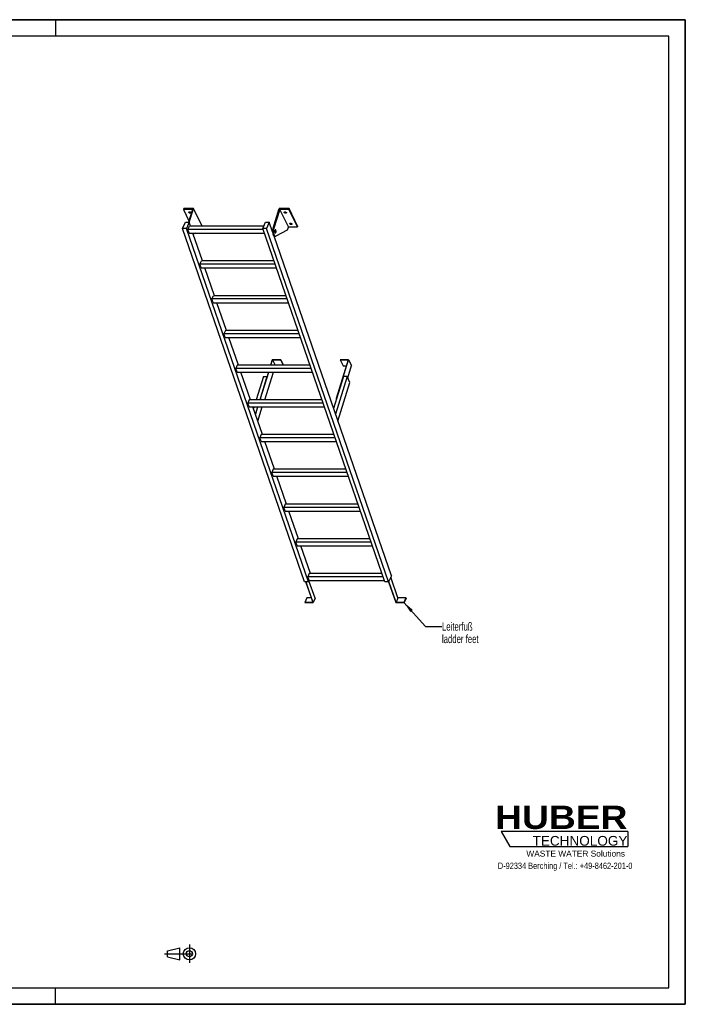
# Model space of a CAD drawing. Header units: millimetres. Extents: x 0 to 8400, y 0 to 5940.
# Tile 2 of 2: x 4384 to 8400, y 0 to 5940. Entities that reach past the tile are written whole.
import ezdxf

# ---------------------------------------------------------------- set-up
doc = ezdxf.new("R2010")
doc.units = ezdxf.units.MM
doc.header["$LTSCALE"] = 462
doc.linetypes.add('CENTER', pattern=[0.6, 0.375, -0.075, 0.075, -0.075])
doc.layers.get('0').update_dxf_attribs({"linetype": 'CONTINUOUS'})
for name, color, linetype in [('005_AXIS', 7, 'CONTINUOUS'), ('053_NOTES', 7, 'CONTINUOUS'), ('HUBER_Logo_BL1', 7, 'CONTINUOUS')]:
    doc.layers.add(name, color=color, linetype=linetype)
doc.styles.get("Standard").update_dxf_attribs({"font": 'txt', "width": 0.7})
doc.styles.add('TEXTSTYLE_2', font='ariblk.ttf')
doc.styles.add('TEXTSTYLE_3', font='arial.ttf')
doc.dimstyles.get("Standard").update_dxf_attribs({"dimtxt": 50, "dimasz": 70, "dimexe": 2, "dimexo": 1, "dimtad": 1, "dimtxsty": 'STANDARD', "dimblk": '_FILLED', "dimblk1": '_FILLED', "dimblk2": '_FILLED', "dimcen": 0.09, "dimazin": 2, "dimtol": 1, "dimtp": 0.01, "dimtm": 0.01, "dimtfac": 1, "dimtofl": 0, "dimtmove": 0, "dimatfit": 3, "dimldrblk": '_FILLED', "dimfxl": 1, "dimtolj": 1, "dimarcsym": 0})

# ---------------------------------------------------------------- blocks, each defined once
blk = doc.blocks.new('HUBER_LOGO_BL1', base_point=(7675, 1007.5))
at = {"layer": 'HUBER_Logo_BL1', "color": 5, "linetype": 'CONTINUOUS'}
for p, q in [((8052.9, 1042), (7287.9, 1042)), ((7287.9, 1042), (7341.9, 952)), ((8052.9, 1042), (8052.9, 952)), ((7341.9, 952), (8052.9, 952))]:
    blk.add_line(p, q, dxfattribs=at)
at = {"layer": 'HUBER_Logo_BL1', "color": 2, "linetype": 'CONTINUOUS', "attachment_point": 3, "line_spacing_factor": 0.78}
for s, insert, char_height, width, style in [('HUBER\\P\\fArial;\\H58.5;TECHNOLOGY ', (8050.7, 1198.2), 140.4, 775.343, 'TEXTSTYLE_2'), ('WASTE WATER Solutions', (8036, 927.2), 36, 594.067, 'TEXTSTYLE_3')]:
    blk.add_mtext(s, dxfattribs=dict(at, insert=insert, char_height=char_height, width=width, style=style))
at = {"layer": 'HUBER_Logo_BL1', "color": 2, "linetype": 'CONTINUOUS', "insert": (7675, 854.8), "char_height": 38, "width": 1621.786, "attachment_point": 2, "line_spacing_factor": 0.96}
blk.add_mtext('D-92334 Berching / Tel.: +49-8462-201-0', dxfattribs=at)
blk = doc.blocks.new('PROJEKTIONSMETHODE_1_BL2', base_point=(5360, 305))
at = {"color": 2, "linetype": 'CENTER'}
for p, q in [((5407.7, 360), (5407.7, 250)), ((5257.3, 305), (5462.7, 305))]:
    blk.add_line(p, q, dxfattribs=at)
at = {"color": 2, "linetype": 'CONTINUOUS'}
for p, q in [((5275.7, 323.3), (5349, 341.7)), ((5275.7, 286.7), (5275.7, 323.3)), ((5349, 268.3), (5349, 341.7)), ((5275.7, 286.7), (5349, 268.3))]:
    blk.add_line(p, q, dxfattribs=at)
for radius in [36.7, 18.3]:
    blk.add_circle((5407.7, 305), radius, dxfattribs=at)
blk = doc.blocks.new('_FILLED')
at = {"color": 0, "linetype": 'BYBLOCK'}
blk.add_solid([(0, 0), (-1, 0.143), (-1, -0.143)], dxfattribs=at)

msp = doc.modelspace()

# ---------------------------------------------------------------- linework, layer by layer
at = {"color": 7, "linetype": 'CONTINUOUS'}
for p, q in [((0, 5940), (8400, 5940)), ((8400, 0), (8400, 5940)), ((5426.056, 4795.332), (5371.713, 4795.332)), ((5426.056, 4795.332), (5402.131, 4717.91)), ((5407.002, 4715.792), (5433.035, 4800.032)), ((5912.277, 4681.75), (5948.829, 4800.032)), ((5952.903, 4795.332), (5917.803, 4681.75)), ((6004.76, 4689.658), (5952.903, 4795.332)), ((6007.245, 4795.332), (5952.903, 4795.332)), ((5366.637, 4680.091), (5383.245, 4717.91)), ((5383.245, 4717.91), (5406.271, 4717.91)), ((5406.271, 4717.91), (5389.664, 4680.091)), ((5398.765, 4674.084), (5407.505, 4693.989)), ((5414.532, 4693.989), (5406.271, 4717.91)), ((5856.297, 4693.989), (5407.505, 4693.989)), ((5484.892, 4694.358), (5484.778, 4693.989)), ((5850.194, 4680.091), (5866.802, 4717.91)), ((5866.802, 4717.91), (5889.828, 4717.91)), ((5889.828, 4717.91), (5873.221, 4680.091)), ((5909.811, 4660.044), (5889.828, 4717.91)), ((6103.001, 2547.751), (5366.637, 4680.091)), ((5389.664, 4680.091), (5366.637, 4680.091)), ((6126.027, 2547.751), (5389.664, 4680.091)), ((5406.516, 4651.639), (5398.765, 4674.084)), ((5852.269, 4674.084), (5398.765, 4674.084)), ((5406.516, 4651.639), (5860.02, 4651.639)), ((5486.876, 4484.496), (5429.157, 4651.639)), ((5442.583, 4651.639), (5431.194, 4645.738)), ((6586.558, 2547.751), (5850.194, 4680.091)), ((5873.221, 4680.091), (5850.194, 4680.091)), ((6609.584, 2547.751), (5873.221, 4680.091)), ((6626.192, 2585.569), (5918.86, 4633.84)), ((5998.559, 4669.592), (5929.265, 4633.694)), ((6004.76, 4689.658), (5998.559, 4669.592)), ((6004.76, 4689.658), (6059.102, 4689.658)), ((5921.428, 4633.101), (5926.954, 4633.101)), ((5471.109, 4464.591), (5479.85, 4484.496)), ((5924.613, 4464.591), (5471.109, 4464.591)), ((5478.86, 4442.146), (5471.109, 4464.591)), ((5917.739, 4484.496), (5479.85, 4484.496)), ((5478.86, 4442.146), (5932.364, 4442.146)), ((5559.221, 4275.003), (5501.501, 4442.146)), ((5543.454, 4255.098), (5552.194, 4275.003)), ((5551.205, 4232.652), (5543.454, 4255.098)), ((5996.958, 4255.098), (5543.454, 4255.098)), ((5551.205, 4232.652), (6004.709, 4232.652)), ((5990.084, 4275.003), (5552.194, 4275.003)), ((5631.565, 4065.51), (5573.846, 4232.652)), ((5624.539, 4065.51), (5615.798, 4045.605)), ((6069.302, 4045.605), (5615.798, 4045.605)), ((5623.549, 4023.159), (5615.798, 4045.605)), ((6062.428, 4065.51), (5624.539, 4065.51)), ((5623.549, 4023.159), (6077.053, 4023.159)), ((5703.91, 3856.016), (5646.19, 4023.159)), ((5907.866, 3888.735), (5897.755, 3856.016)), ((5899.597, 3856.016), (5909.224, 3887.168)), ((5958.524, 3888.735), (5907.866, 3888.735)), ((5909.224, 3887.168), (5924.511, 3856.016)), ((5909.224, 3887.168), (5958.04, 3887.168)), ((5958.04, 3887.168), (5958.524, 3888.735)), ((5958.04, 3887.168), (5973.327, 3856.016)), ((5958.524, 3888.735), (5974.58, 3856.016)), ((6366.07, 3887.168), (6293.934, 3653.737)), ((6295.777, 3653.737), (6368.396, 3888.735)), ((6317.738, 3888.735), (6317.254, 3887.168)), ((6317.254, 3887.168), (6334.641, 3851.737)), ((6317.254, 3887.168), (6366.07, 3887.168)), ((6368.396, 3888.735), (6317.738, 3888.735)), ((6368.396, 3888.735), (6385.784, 3853.303)), ((5696.883, 3856.016), (5688.143, 3836.112)), ((5695.894, 3813.666), (5688.143, 3836.112)), ((6141.647, 3836.112), (5688.143, 3836.112)), ((5695.894, 3813.666), (6149.398, 3813.666)), ((6134.773, 3856.016), (5696.883, 3856.016)), ((5776.254, 3646.523), (5718.535, 3813.666)), ((5884.668, 3813.666), (5835.246, 3653.737)), ((5837.088, 3653.737), (5886.51, 3813.666)), ((5863.196, 3646.523), (5914.847, 3813.666)), ((6334.641, 3851.737), (6355.121, 3851.737)), ((6362.857, 3779.111), (6385.784, 3853.303)), ((6337.849, 3786.903), (6278.101, 3593.56)), ((6359.033, 3786.903), (6289.281, 3561.185)), ((6304.236, 3517.88), (6376.421, 3751.471)), ((6359.033, 3786.903), (6337.849, 3786.903)), ((6376.421, 3751.471), (6359.033, 3786.903)), ((5769.228, 3646.523), (5760.487, 3626.619)), ((6213.991, 3626.619), (5760.487, 3626.619)), ((5768.238, 3604.173), (5760.487, 3626.619)), ((6207.117, 3646.523), (5769.228, 3646.523)), ((5835.246, 3653.737), (5838.786, 3646.523)), ((5835.246, 3653.737), (5837.088, 3653.737)), ((5837.088, 3653.737), (5840.628, 3646.523)), ((6293.934, 3653.737), (6295.63, 3650.282)), ((6293.934, 3653.737), (6295.777, 3653.737)), ((6295.777, 3653.737), (6296.342, 3652.585)), ((5768.238, 3604.173), (6221.742, 3604.173)), ((5848.599, 3437.03), (5790.879, 3604.173)), ((5841.572, 3437.03), (5832.832, 3417.126)), ((5840.583, 3394.68), (5832.832, 3417.126)), ((6286.336, 3417.126), (5832.832, 3417.126)), ((5840.583, 3394.68), (6294.087, 3394.68)), ((6279.462, 3437.03), (5841.572, 3437.03)), ((5920.943, 3227.537), (5863.224, 3394.68)), ((5913.917, 3227.537), (5905.176, 3207.633)), ((6358.68, 3207.633), (5905.176, 3207.633)), ((5912.927, 3185.187), (5905.176, 3207.633)), ((6351.806, 3227.537), (5913.917, 3227.537)), ((5912.927, 3185.187), (6366.431, 3185.187)), ((5993.288, 3018.044), (5935.568, 3185.187)), ((5986.261, 3018.044), (5977.521, 2998.14)), ((6431.025, 2998.14), (5977.521, 2998.14)), ((5985.272, 2975.694), (5977.521, 2998.14)), ((5985.272, 2975.694), (6438.776, 2975.694)), ((6424.151, 3018.044), (5986.261, 3018.044)), ((6065.632, 2808.551), (6007.913, 2975.694)), ((6058.606, 2808.551), (6049.865, 2788.646)), ((6496.495, 2808.551), (6058.606, 2808.551)), ((6503.369, 2788.646), (6049.865, 2788.646)), ((6057.616, 2766.201), (6049.865, 2788.646)), ((6057.616, 2766.201), (6511.12, 2766.201)), ((6137.977, 2599.058), (6080.257, 2766.201)), ((6130.95, 2599.058), (6122.21, 2579.153)), ((6575.714, 2579.153), (6122.21, 2579.153)), ((6129.961, 2556.708), (6122.21, 2579.153)), ((6129.961, 2556.708), (6126.027, 2547.751)), ((6165.773, 2449.745), (6129.331, 2555.273)), ((6129.961, 2556.708), (6583.465, 2556.708)), ((6568.84, 2599.058), (6130.95, 2599.058)), ((6626.192, 2585.569), (6609.584, 2547.751)), ((6666.313, 2451.241), (6622.684, 2577.581)), ((6126.027, 2547.751), (6103.001, 2547.751)), ((6109.267, 2547.751), (6151.76, 2424.702)), ((6154.119, 2423.205), (6111.109, 2547.751)), ((6609.584, 2547.751), (6586.558, 2547.751)), ((6609.999, 2548.694), (6653.334, 2423.205)), ((6654.659, 2424.702), (6611.03, 2551.042)), ((6115.519, 2451.241), (6103.865, 2424.702)), ((6142.595, 2451.241), (6115.519, 2451.241)), ((6165.773, 2449.745), (6154.119, 2423.205)), ((6666.313, 2451.241), (6654.659, 2424.702)), ((6714.209, 2451.241), (6666.313, 2451.241)), ((6714.209, 2451.241), (6702.554, 2424.702)), ((6714.725, 2449.745), (6703.071, 2423.205)), ((6714.725, 2449.745), (6714.209, 2451.241)), ((6103.865, 2424.702), (6104.381, 2423.205)), ((6151.76, 2424.702), (6103.865, 2424.702)), ((6104.381, 2423.205), (6154.119, 2423.205)), ((6653.334, 2423.205), (6703.071, 2423.205)), ((6702.554, 2424.702), (6654.659, 2424.702)), ((6703.071, 2423.205), (6702.554, 2424.702)), ((0, 0), (8400, 0))]:
    msp.add_line(p, q, dxfattribs=at)
at = {"color": 3, "linetype": 'CONTINUOUS'}
for p, q in [((8400, 5940), (0, 5940)), ((4600, 5940), (4600, 5840)), ((8400, 5940), (8400, 0)), ((4600, 0), (4600, 100)), ((8400, 0), (0, 0))]:
    msp.add_line(p, q, dxfattribs=at)
at = {"color": 5, "linetype": 'CONTINUOUS'}
for p, q in [((8300, 5840), (100, 5840)), ((8300, 100), (8300, 5840)), ((100, 100), (8300, 100))]:
    msp.add_line(p, q, dxfattribs=at)
at = {"color": 9, "linetype": 'CONTINUOUS'}
msp.add_line((5912.277, 4681.75), (5917.803, 4681.75), dxfattribs=at)
at = {"color": 7, "linetype": 'CONTINUOUS'}
for points, knots in [([(5912.277, 4681.75), (5911.547, 4679.389), (5910.432, 4674.299), (5909.666, 4666.34), (5909.757, 4658.133), (5910.701, 4650.304), (5912.188, 4644.332), (5913.801, 4640.249), (5915.104, 4637.761), (5916.533, 4635.754), (5918.071, 4634.263), (5919.707, 4633.323), (5920.875, 4633.101), (5921.428, 4633.101)], [0, 0, 0, 0, 0.13939916, 0.29280569, 0.45031518, 0.6015399, 0.73684017, 0.79611184, 0.84888331, 0.89492094, 0.93453064, 0.96882596, 1, 1, 1, 1]), ([(5917.803, 4681.75), (5917.074, 4679.389), (5915.959, 4674.299), (5915.192, 4666.34), (5915.284, 4658.133), (5916.227, 4650.304), (5917.715, 4644.332), (5919.327, 4640.249), (5920.631, 4637.761), (5922.059, 4635.754), (5923.597, 4634.263), (5925.234, 4633.323), (5926.402, 4633.101), (5926.954, 4633.101)], [0, 0, 0, 0, 0.13939916, 0.29280569, 0.45031518, 0.6015399, 0.73684017, 0.79611184, 0.84888331, 0.89492094, 0.93453064, 0.96882596, 1, 1, 1, 1]), ([(5926.954, 4633.101), (5927.148, 4633.101), (5927.948, 4633.152), (5928.727, 4633.415), (5929.265, 4633.694)], [0, 0, 0, 0, 0.24280265, 1, 1, 1, 1])]:
    msp.add_open_spline(points, degree=3, knots=knots, dxfattribs=at)
at = {"layer": '005_AXIS', "color": 7, "linetype": 'CONTINUOUS'}
for p, q in [((5373.166, 4800.032), (5371.713, 4795.332)), ((5371.713, 4795.332), (5405.058, 4727.383)), ((5433.035, 4800.032), (5373.166, 4800.032)), ((5484.892, 4694.358), (5433.035, 4800.032)), ((6008.698, 4800.032), (5948.829, 4800.032)), ((6008.698, 4800.032), (6007.245, 4795.332)), ((6059.102, 4689.658), (6007.245, 4795.332)), ((6060.555, 4694.358), (6008.698, 4800.032)), ((6060.555, 4694.358), (6059.102, 4689.658)), ((5910.119, 4670.601), (5906.165, 4670.601)), ((5926.954, 4670.601), (5924.848, 4670.601)), ((5926.954, 4655.601), (5924.851, 4655.601)), ((5854.292, 3786.903), (5810.911, 3646.523)), ((5875.476, 3786.903), (5832.096, 3646.523)), ((5854.292, 3786.903), (5875.476, 3786.903)), ((5876.041, 3785.751), (5875.476, 3786.903)), ((5797.824, 3604.173), (5794.544, 3593.56)), ((5819.009, 3604.173), (5805.724, 3561.185)), ((5820.679, 3517.88), (5847.345, 3604.173))]:
    msp.add_line(p, q, dxfattribs=at)
for points, knots in [([(5404.812, 4776.684), (5404.66, 4776.993), (5404.447, 4777.629), (5404.497, 4778.306), (5404.589, 4778.603)], [0, 0, 0, 0, 0.52599001, 1, 1, 1, 1]), ([(5404.589, 4778.603), (5404.713, 4779.004), (5405.269, 4779.796), (5406.646, 4780.495), (5408.402, 4780.787), (5410.392, 4780.66), (5412.421, 4780.133), (5414.287, 4779.257), (5415.802, 4778.122), (5416.546, 4777.172), (5416.786, 4776.684)], [0, 0, 0, 0, 0.08792798, 0.19150839, 0.31584218, 0.45699793, 0.60613597, 0.75253436, 0.88609218, 1, 1, 1, 1]), ([(5417.009, 4774.764), (5416.885, 4774.363), (5416.329, 4773.571), (5414.952, 4772.872), (5413.196, 4772.58), (5411.206, 4772.707), (5409.177, 4773.234), (5407.311, 4774.111), (5405.796, 4775.246), (5405.052, 4776.195), (5404.812, 4776.684)], [0, 0, 0, 0, 0.08792798, 0.19150839, 0.31584218, 0.45699793, 0.60613597, 0.75253436, 0.88609218, 1, 1, 1, 1]), ([(5416.181, 4777.592), (5415.415, 4777.375), (5413.691, 4777.248), (5411.122, 4777.729), (5408.73, 4778.781), (5407.378, 4779.859), (5406.868, 4780.47)], [0, 0, 0, 0, 0.23499217, 0.50000086, 0.76500904, 1, 1, 1, 1]), ([(5416.786, 4776.684), (5416.938, 4776.374), (5417.151, 4775.738), (5417.101, 4775.062), (5417.009, 4774.764)], [0, 0, 0, 0, 0.52599001, 1, 1, 1, 1]), ([(5980.475, 4776.684), (5980.323, 4776.993), (5980.11, 4777.629), (5980.16, 4778.306), (5980.252, 4778.603)], [0, 0, 0, 0, 0.52599001, 1, 1, 1, 1]), ([(5980.252, 4778.603), (5980.376, 4779.004), (5980.932, 4779.796), (5982.309, 4780.495), (5984.065, 4780.787), (5986.055, 4780.66), (5988.084, 4780.133), (5989.95, 4779.257), (5991.465, 4778.122), (5992.209, 4777.172), (5992.449, 4776.684)], [0, 0, 0, 0, 0.08792798, 0.19150839, 0.31584218, 0.45699793, 0.60613597, 0.75253436, 0.88609218, 1, 1, 1, 1]), ([(5992.672, 4774.764), (5992.548, 4774.363), (5991.992, 4773.571), (5990.615, 4772.872), (5988.859, 4772.58), (5986.869, 4772.707), (5984.84, 4773.234), (5982.974, 4774.111), (5981.459, 4775.246), (5980.715, 4776.195), (5980.475, 4776.684)], [0, 0, 0, 0, 0.08792798, 0.19150839, 0.31584218, 0.45699793, 0.60613597, 0.75253436, 0.88609218, 1, 1, 1, 1]), ([(5991.844, 4777.592), (5991.078, 4777.375), (5989.354, 4777.248), (5986.785, 4777.729), (5984.393, 4778.781), (5983.041, 4779.859), (5982.531, 4780.47)], [0, 0, 0, 0, 0.23499217, 0.50000086, 0.76500904, 1, 1, 1, 1]), ([(5992.449, 4776.684), (5992.601, 4776.374), (5992.814, 4775.738), (5992.764, 4775.062), (5992.672, 4774.764)], [0, 0, 0, 0, 0.52599001, 1, 1, 1, 1]), ([(6014.03, 4708.307), (6013.878, 4708.616), (6013.665, 4709.252), (6013.715, 4709.929), (6013.806, 4710.226)], [0, 0, 0, 0, 0.52599001, 1, 1, 1, 1]), ([(6013.806, 4710.226), (6013.93, 4710.627), (6014.487, 4711.419), (6015.864, 4712.118), (6017.62, 4712.41), (6019.61, 4712.283), (6021.638, 4711.756), (6023.504, 4710.88), (6025.02, 4709.745), (6025.764, 4708.795), (6026.004, 4708.307)], [0, 0, 0, 0, 0.08792798, 0.19150839, 0.31584218, 0.45699793, 0.60613597, 0.75253436, 0.88609218, 1, 1, 1, 1]), ([(6026.227, 4706.387), (6026.103, 4705.986), (6025.546, 4705.194), (6024.17, 4704.495), (6022.413, 4704.203), (6020.424, 4704.33), (6018.395, 4704.857), (6016.529, 4705.733), (6015.014, 4706.868), (6014.269, 4707.818), (6014.03, 4708.307)], [0, 0, 0, 0, 0.08792798, 0.19150839, 0.31584218, 0.45699793, 0.60613597, 0.75253436, 0.88609218, 1, 1, 1, 1]), ([(6025.399, 4709.215), (6024.633, 4708.998), (6022.909, 4708.871), (6020.34, 4709.352), (6017.947, 4710.404), (6016.595, 4711.482), (6016.085, 4712.093)], [0, 0, 0, 0, 0.23499217, 0.50000086, 0.76500904, 1, 1, 1, 1]), ([(6026.004, 4708.307), (6026.156, 4707.997), (6026.368, 4707.361), (6026.319, 4706.684), (6026.227, 4706.387)], [0, 0, 0, 0, 0.52599001, 1, 1, 1, 1]), ([(5926.954, 4672.351), (5926.766, 4672.351), (5926.364, 4672.266), (5925.811, 4671.912), (5925.298, 4671.356), (5924.627, 4670.293), (5923.974, 4668.535), (5923.486, 4666.074), (5923.299, 4663.341), (5923.431, 4660.586), (5923.87, 4658.062), (5924.389, 4656.52), (5924.715, 4655.855)], [0, 0, 0, 0, 0.03139335, 0.06653602, 0.10789214, 0.15653911, 0.27536242, 0.41788486, 0.57383792, 0.73088447, 0.87653107, 1, 1, 1, 1]), ([(5926.954, 4670.601), (5926.802, 4670.601), (5926.476, 4670.532), (5926.027, 4670.245), (5925.611, 4669.794), (5925.067, 4668.932), (5924.538, 4667.507), (5924.142, 4665.511), (5923.99, 4663.295), (5924.098, 4661.062), (5924.453, 4659.015), (5924.874, 4657.765), (5925.139, 4657.226)], [0, 0, 0, 0, 0.03139336, 0.06653604, 0.10789215, 0.1565391, 0.27536241, 0.41788485, 0.57383792, 0.73088447, 0.87653103, 1, 1, 1, 1]), ([(5924.715, 4655.855), (5924.861, 4655.558), (5925.165, 4655.025), (5925.711, 4654.374), (5926.308, 4653.954), (5926.749, 4653.851), (5926.954, 4653.851)], [0, 0, 0, 0, 0.31594759, 0.58208421, 0.80455749, 1, 1, 1, 1]), ([(5925.139, 4657.226), (5925.257, 4656.985), (5925.503, 4656.553), (5925.946, 4656.025), (5926.43, 4655.685), (5926.788, 4655.601), (5926.954, 4655.601)], [0, 0, 0, 0, 0.31594789, 0.58208425, 0.80455749, 1, 1, 1, 1]), ([(5929.193, 4670.347), (5929.047, 4670.645), (5928.744, 4671.178), (5928.198, 4671.829), (5927.601, 4672.248), (5927.159, 4672.351), (5926.954, 4672.351)], [0, 0, 0, 0, 0.31594759, 0.58208421, 0.80455749, 1, 1, 1, 1]), ([(5928.77, 4668.976), (5928.651, 4669.217), (5928.406, 4669.65), (5927.962, 4670.178), (5927.479, 4670.518), (5927.121, 4670.601), (5926.954, 4670.601)], [0, 0, 0, 0, 0.31594789, 0.58208425, 0.80455749, 1, 1, 1, 1]), ([(5926.954, 4653.851), (5927.143, 4653.851), (5927.545, 4653.936), (5928.098, 4654.291), (5928.611, 4654.846), (5929.282, 4655.91), (5929.935, 4657.668), (5930.423, 4660.129), (5930.61, 4662.862), (5930.478, 4665.616), (5930.039, 4668.14), (5929.52, 4669.682), (5929.193, 4670.347)], [0, 0, 0, 0, 0.03139335, 0.06653602, 0.10789214, 0.15653911, 0.27536242, 0.41788486, 0.57383792, 0.73088447, 0.87653107, 1, 1, 1, 1]), ([(5926.954, 4655.601), (5927.107, 4655.601), (5927.433, 4655.67), (5927.881, 4655.957), (5928.297, 4656.408), (5928.841, 4657.27), (5929.371, 4658.696), (5929.767, 4660.691), (5929.918, 4662.907), (5929.811, 4665.14), (5929.455, 4667.187), (5929.034, 4668.437), (5928.77, 4668.976)], [0, 0, 0, 0, 0.03139336, 0.06653604, 0.10789215, 0.1565391, 0.27536241, 0.41788485, 0.57383792, 0.73088447, 0.87653103, 1, 1, 1, 1])]:
    msp.add_open_spline(points, degree=3, knots=knots, dxfattribs=at)

# ---------------------------------------------------------------- block references
at = {"color": 2, "linetype": 'CONTINUOUS'}
msp.add_blockref('PROJEKTIONSMETHODE_1_BL2', (5360, 305), dxfattribs=at)
at = {"layer": 'HUBER_Logo_BL1'}
msp.add_blockref('HUBER_LOGO_BL1', (7674.994, 1007.484), dxfattribs=at)

# ---------------------------------------------------------------- texts
at = {"layer": '053_NOTES', "color": 2, "linetype": 'CONTINUOUS', "insert": (6931.651, 2304.146), "char_height": 50, "width": 566.07143, "attachment_point": 1, "line_spacing_factor": 0.9}
msp.add_mtext('Leiterfuß\\Pladder feet', dxfattribs=at)

# ---------------------------------------------------------------- leaders
at = {"layer": '053_NOTES', "color": 2, "linetype": 'CONTINUOUS'}
msp.add_leader([(6702.554, 2424.702), (6831.651, 2279.146), (6931.651, 2279.146)], dimstyle='STANDARD', override={"dimtad": 0}, dxfattribs=at)

doc.saveas('drawing.dxf')
